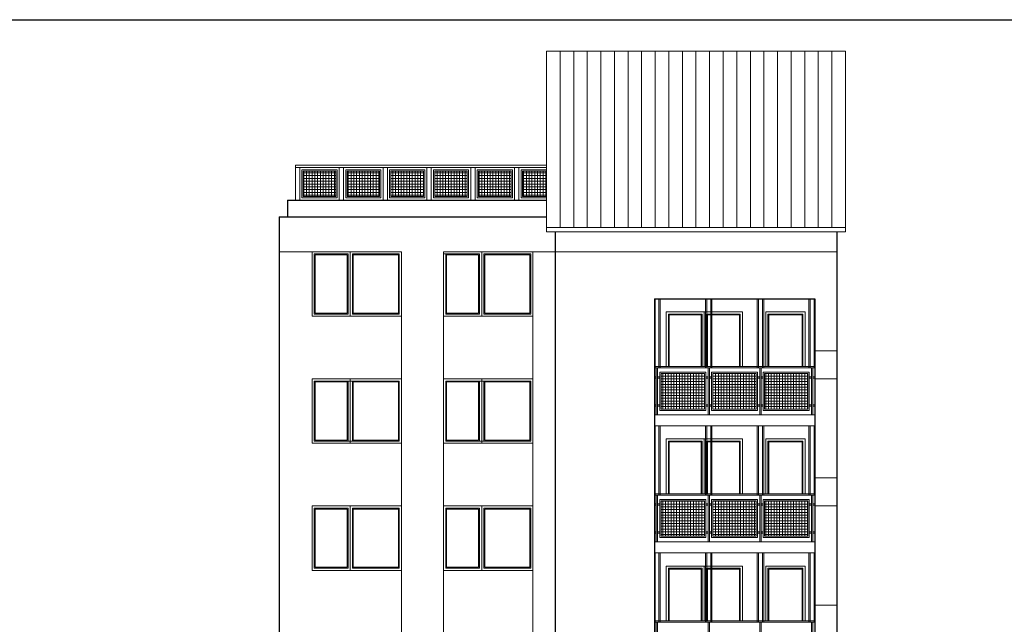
# Model space of a CAD drawing. Header units: millimetres. Extents: x -26513 to 76799, y 0 to 112149.
# Tile 62 of 98: x 21863 to 24109, y 107180 to 108560. Entities that reach past the tile are written whole.
import ezdxf

# ---------------------------------------------------------------- set-up
doc = ezdxf.new("R2010")
doc.units = ezdxf.units.MM
doc.header["$LTSCALE"] = 2
for name, color, linetype, lineweight in [('hacz  do wyłaczenia', 161, 'Continuous', 5), ('stolarka', 6, 'Continuous', 9), ('widok', 3, 'Continuous', 13)]:
    doc.layers.add(name, color=color, linetype=linetype, lineweight=lineweight)
doc.layers.add('istn.śiany', color=2, linetype='Continuous')

msp = doc.modelspace()

# ---------------------------------------------------------------- hatches: boundary and pattern name
at = {"layer": 'hacz  do wyłaczenia', "linetype": 'Continuous'}
h = msp.add_hatch(dxfattribs=at)
h.set_pattern_fill('NET', color=256, scale=2, style=0)
h.paths.add_polyline_path([(22509.8, 108214.3), (22509.8, 108156.3), (22583.8, 108156.3), (22583.8, 108214.3)])
h = msp.add_hatch(dxfattribs=at)
h.set_pattern_fill('NET', color=256, scale=2, style=0)
h.paths.add_polyline_path([(22609.8, 108214.3), (22609.8, 108156.3), (22683.8, 108156.3), (22683.8, 108214.3)])
h = msp.add_hatch(dxfattribs=at)
h.set_pattern_fill('NET', color=256, scale=2, style=0)
h.paths.add_polyline_path([(22709.8, 108214.3), (22709.8, 108156.3), (22783.8, 108156.3), (22783.8, 108214.3)])
h = msp.add_hatch(dxfattribs=at)
h.set_pattern_fill('NET', color=256, scale=2, style=0)
h.paths.add_polyline_path([(22809.8, 108214.3), (22809.8, 108156.3), (22883.8, 108156.3), (22883.8, 108214.3)])
h = msp.add_hatch(dxfattribs=at)
h.set_pattern_fill('NET', color=256, scale=2, style=0)
h.paths.add_polyline_path([(22909.8, 108214.3), (22909.8, 108156.3), (22983.8, 108156.3), (22983.8, 108214.3)])
h = msp.add_hatch(dxfattribs=at)
h.set_pattern_fill('NET', color=256, scale=2, style=0)
h.paths.add_polyline_path([(23064.8, 108214.3), (23009.8, 108214.3), (23009.8, 108156.3), (23064.8, 108156.3)])
h = msp.add_hatch(dxfattribs=at)
h.set_pattern_fill('NET', color=256, scale=2, style=0)
h.paths.add_polyline_path([(23326.3, 107752.3), (23326.3, 107671.3), (23425.3, 107671.3), (23425.3, 107752.3)])
h = msp.add_hatch(dxfattribs=at)
h.set_pattern_fill('NET', color=256, scale=2, style=0)
h.paths.add_polyline_path([(23543.3, 107752.3), (23444.3, 107752.3), (23444.3, 107671.3), (23543.3, 107671.3)])
h = msp.add_hatch(dxfattribs=at)
h.set_pattern_fill('NET', color=256, scale=2, style=0)
h.paths.add_polyline_path([(23661.3, 107752.3), (23562.3, 107752.3), (23562.3, 107671.3), (23661.3, 107671.3)])
h = msp.add_hatch(dxfattribs=at)
h.set_pattern_fill('NET', color=256, scale=2, style=0)
h.paths.add_polyline_path([(23326.3, 107462.3), (23326.3, 107381.3), (23425.3, 107381.3), (23425.3, 107462.3)])
h = msp.add_hatch(dxfattribs=at)
h.set_pattern_fill('NET', color=256, scale=2, style=0)
h.paths.add_polyline_path([(23543.3, 107462.3), (23444.3, 107462.3), (23444.3, 107381.3), (23543.3, 107381.3)])
h = msp.add_hatch(dxfattribs=at)
h.set_pattern_fill('NET', color=256, scale=2, style=0)
h.paths.add_polyline_path([(23661.3, 107462.3), (23562.3, 107462.3), (23562.3, 107381.3), (23661.3, 107381.3)])

# ---------------------------------------------------------------- linework, layer by layer
msp.add_lwpolyline([(19624.9, 108559.9), (25924.9, 108559.9), (25924.9, 105599.9), (19624.9, 105599.9)], close=True)
at = {"layer": 'hacz  do wyłaczenia'}
for p, q in [((23095.8, 108488.3), (23095.8, 108085.8)), ((23126.8, 108488.3), (23126.8, 108085.8)), ((23157.8, 108488.3), (23157.8, 108085.8)), ((23188.8, 108488.3), (23188.8, 108085.8)), ((23219.8, 108488.3), (23219.8, 108085.8)), ((23250.8, 108488.3), (23250.8, 108085.8)), ((23281.8, 108488.3), (23281.8, 108085.8)), ((23312.8, 108488.3), (23312.8, 108085.8)), ((23343.8, 108488.3), (23343.8, 108085.8)), ((23374.8, 108488.3), (23374.8, 108085.8)), ((23405.8, 108488.3), (23405.8, 108085.8)), ((23436.8, 108488.3), (23436.8, 108085.8)), ((23467.8, 108488.3), (23467.8, 108085.8)), ((23498.8, 108488.3), (23498.8, 108085.8)), ((23529.8, 108488.3), (23529.8, 108085.8)), ((23560.8, 108488.3), (23560.8, 108085.8)), ((23591.8, 108488.3), (23591.8, 108085.8)), ((23622.8, 108488.3), (23622.8, 108085.8)), ((23653.8, 108488.3), (23653.8, 108085.8)), ((23684.8, 108488.3), (23684.8, 108085.8)), ((23715.8, 108488.3), (23715.8, 108085.8))]:
    msp.add_line(p, q, dxfattribs=at)
at = {"layer": 'istn.śiany'}
for p, q in [((22473.8, 108148.3), (22473.8, 108110.3)), ((22473.8, 108148.3), (23064.8, 108148.3)), ((22454.8, 108110.3), (23064.8, 108110.3)), ((22454.8, 108110.3), (22454.8, 105953.3)), ((23084.8, 108075.8), (23084.8, 105953.3)), ((23726.8, 108075.8), (23726.8, 106061.6)), ((23310.8, 107923.3), (23676.8, 107923.3)), ((23310.8, 107923.3), (23310.8, 105953.3)), ((23676.8, 107923.3), (23676.8, 106058.5))]:
    msp.add_line(p, q, dxfattribs=at)
at = {"layer": 'stolarka'}
for p, q in [((23064.8, 108488.3), (23746.8, 108488.3)), ((23064.8, 108488.3), (23064.8, 108075.8)), ((23746.8, 108488.3), (23746.8, 108075.8)), ((23746.8, 108488.3), (23746.8, 108085.8)), ((23064.8, 108085.8), (23746.8, 108085.8)), ((23064.8, 108075.8), (23746.8, 108075.8)), ((22529.8, 108030.3), (22454.8, 108030.3)), ((22529.8, 108030.3), (22733.8, 108030.3)), ((22529.8, 108030.3), (22529.8, 107883.3)), ((22534.8, 108025.3), (22534.8, 107888.3)), ((22534.8, 108025.3), (22611.8, 108025.3)), ((22536.8, 108023.3), (22609.8, 108023.3)), ((22536.8, 108023.3), (22536.8, 107890.3)), ((22609.8, 108023.3), (22609.8, 107890.3)), ((22611.8, 108025.3), (22611.8, 107888.3)), ((22616.8, 108030.3), (22616.8, 107883.3)), ((22621.8, 108025.3), (22728.8, 108025.3)), ((22621.8, 108025.3), (22621.8, 107888.3)), ((22623.8, 108023.3), (22726.8, 108023.3)), ((22623.8, 108023.3), (22623.8, 107890.3)), ((22726.8, 108023.3), (22726.8, 107890.3)), ((22728.8, 108025.3), (22728.8, 107888.3)), ((22733.8, 108030.3), (22733.8, 107883.3)), ((22829.8, 108030.3), (22829.8, 107883.3)), ((22829.8, 108030.3), (23033.8, 108030.3)), ((22829.8, 108025.3), (22911.8, 108025.3)), ((22834.8, 108025.3), (22834.8, 107888.3)), ((22836.8, 108023.3), (22909.8, 108023.3)), ((22836.8, 108023.3), (22836.8, 107890.3)), ((22909.8, 108023.3), (22909.8, 107890.3)), ((22911.8, 108025.3), (22911.8, 107888.3)), ((22916.8, 108030.3), (22916.8, 107883.3)), ((22921.8, 108025.3), (23028.8, 108025.3)), ((22921.8, 108025.3), (22921.8, 107888.3)), ((22923.8, 108023.3), (23026.8, 108023.3)), ((22923.8, 108023.3), (22923.8, 107890.3)), ((23026.8, 108023.3), (23026.8, 107890.3)), ((23028.8, 108025.3), (23028.8, 107888.3)), ((23033.8, 108030.3), (23033.8, 106433.3)), ((23033.8, 108030.3), (23084.8, 108030.3)), ((23084.8, 108030.3), (23726.8, 108030.3)), ((22529.8, 107883.3), (22733.8, 107883.3)), ((22534.8, 107888.3), (22611.8, 107888.3)), ((22536.8, 107890.3), (22609.8, 107890.3)), ((22621.8, 107888.3), (22728.8, 107888.3)), ((22623.8, 107890.3), (22726.8, 107890.3)), ((22733.8, 107883.3), (22733.8, 107740.3)), ((22829.8, 107883.3), (22829.8, 107740.3)), ((22829.8, 107883.3), (23033.8, 107883.3)), ((22834.8, 107888.3), (22911.8, 107888.3)), ((22836.8, 107890.3), (22909.8, 107890.3)), ((22921.8, 107888.3), (23028.8, 107888.3)), ((22923.8, 107890.3), (23026.8, 107890.3)), ((23337.8, 107893.3), (23511.8, 107893.3)), ((23337.8, 107893.3), (23337.8, 107768.3)), ((23342.8, 107888.3), (23342.8, 107768.3)), ((23342.8, 107888.3), (23419.8, 107888.3)), ((23344.8, 107886.3), (23344.8, 107768.3)), ((23344.8, 107886.3), (23417.8, 107886.3)), ((23417.8, 107886.3), (23417.8, 107768.3)), ((23419.8, 107888.3), (23419.8, 107768.3)), ((23424.8, 107893.3), (23424.8, 107768.3)), ((23429.8, 107888.3), (23506.8, 107888.3)), ((23429.8, 107888.3), (23429.8, 107768.3)), ((23431.8, 107886.3), (23504.8, 107886.3)), ((23431.8, 107886.3), (23431.8, 107768.3)), ((23504.8, 107886.3), (23504.8, 107768.3)), ((23506.8, 107888.3), (23506.8, 107768.3)), ((23511.8, 107893.3), (23511.8, 107768.3)), ((23564.8, 107893.3), (23654.8, 107893.3)), ((23564.8, 107893.3), (23564.8, 107768.3)), ((23569.8, 107888.3), (23569.8, 107768.3)), ((23569.8, 107888.3), (23649.8, 107888.3)), ((23571.8, 107886.3), (23571.8, 107768.3)), ((23571.8, 107886.3), (23647.8, 107886.3)), ((23647.8, 107886.3), (23647.8, 107768.3)), ((23649.8, 107888.3), (23649.8, 107768.3)), ((23654.8, 107893.3), (23654.8, 107768.3)), ((23676.8, 107804.3), (23726.8, 107804.3)), ((23310.8, 107768.3), (23676.8, 107768.3)), ((22529.8, 107740.3), (22733.8, 107740.3)), ((22529.8, 107740.3), (22529.8, 107593.3)), ((22529.8, 107740.3), (22529.8, 107593.3)), ((22534.8, 107735.3), (22534.8, 107598.3)), ((22534.8, 107735.3), (22728.8, 107735.3)), ((22536.8, 107733.3), (22609.8, 107733.3)), ((22536.8, 107733.3), (22536.8, 107600.3)), ((22609.8, 107733.3), (22609.8, 107600.3)), ((22611.8, 107735.3), (22611.8, 107598.3)), ((22616.8, 107740.3), (22616.8, 107593.3)), ((22621.8, 107735.3), (22621.8, 107598.3)), ((22623.8, 107733.3), (22726.8, 107733.3)), ((22623.8, 107733.3), (22623.8, 107600.3)), ((22726.8, 107733.3), (22726.8, 107600.3)), ((22728.8, 107735.3), (22728.8, 107598.3)), ((22733.8, 107740.3), (22733.8, 107450.3)), ((22733.8, 107740.3), (22733.8, 107593.3)), ((22829.8, 107740.3), (22829.8, 107450.3)), ((22829.8, 107740.3), (22829.8, 107593.3)), ((22829.8, 107740.3), (23033.8, 107740.3)), ((22834.8, 107735.3), (23028.8, 107735.3)), ((22834.8, 107735.3), (22834.8, 107598.3)), ((22836.8, 107733.3), (22836.8, 107600.3)), ((22836.8, 107733.3), (22909.8, 107733.3)), ((22909.8, 107733.3), (22909.8, 107600.3)), ((22911.8, 107735.3), (22911.8, 107598.3)), ((22916.8, 107740.3), (22916.8, 107593.3)), ((22921.8, 107735.3), (22921.8, 107598.3)), ((22923.8, 107733.3), (23026.8, 107733.3)), ((22923.8, 107733.3), (22923.8, 107600.3)), ((23026.8, 107733.3), (23026.8, 107600.3)), ((23028.8, 107735.3), (23028.8, 107598.3)), ((23033.8, 107740.3), (23033.8, 107593.3)), ((23676.8, 107740.3), (23726.8, 107740.3)), ((23310.8, 107658.3), (23676.8, 107658.3)), ((23310.8, 107633.3), (23676.8, 107633.3)), ((22529.8, 107593.3), (22733.8, 107593.3)), ((22534.8, 107598.3), (22728.8, 107598.3)), ((22536.8, 107600.3), (22609.8, 107600.3)), ((22623.8, 107600.3), (22726.8, 107600.3)), ((22829.8, 107593.3), (23033.8, 107593.3)), ((22834.8, 107598.3), (23028.8, 107598.3)), ((22836.8, 107600.3), (22909.8, 107600.3)), ((22923.8, 107600.3), (23026.8, 107600.3)), ((23337.8, 107603.3), (23511.8, 107603.3)), ((23337.8, 107603.3), (23337.8, 107478.3)), ((23342.8, 107598.3), (23342.8, 107478.3)), ((23342.8, 107598.3), (23419.8, 107598.3)), ((23344.8, 107596.3), (23344.8, 107478.3)), ((23344.8, 107596.3), (23417.8, 107596.3)), ((23417.8, 107596.3), (23417.8, 107478.3)), ((23419.8, 107598.3), (23419.8, 107478.3)), ((23424.8, 107603.3), (23424.8, 107478.3)), ((23429.8, 107598.3), (23506.8, 107598.3)), ((23429.8, 107598.3), (23429.8, 107478.3)), ((23431.8, 107596.3), (23504.8, 107596.3)), ((23431.8, 107596.3), (23431.8, 107478.3)), ((23504.8, 107596.3), (23504.8, 107478.3)), ((23506.8, 107598.3), (23506.8, 107478.3)), ((23511.8, 107603.3), (23511.8, 107478.3)), ((23564.8, 107603.3), (23654.8, 107603.3)), ((23564.8, 107603.3), (23564.8, 107478.3)), ((23569.8, 107598.3), (23569.8, 107478.3)), ((23569.8, 107598.3), (23649.8, 107598.3)), ((23571.8, 107596.3), (23571.8, 107478.3)), ((23571.8, 107596.3), (23647.8, 107596.3)), ((23647.8, 107596.3), (23647.8, 107478.3)), ((23649.8, 107598.3), (23649.8, 107478.3)), ((23654.8, 107603.3), (23654.8, 107478.3)), ((23676.8, 107514.3), (23726.8, 107514.3)), ((22529.8, 107450.3), (22733.8, 107450.3)), ((22529.8, 107450.3), (22529.8, 107303.3)), ((22529.8, 107450.3), (22529.8, 107303.3)), ((22534.8, 107445.3), (22534.8, 107308.3)), ((22534.8, 107445.3), (22611.8, 107445.3)), ((22536.8, 107443.3), (22609.8, 107443.3)), ((22536.8, 107443.3), (22536.8, 107310.3)), ((22609.8, 107443.3), (22609.8, 107310.3)), ((22611.8, 107445.3), (22611.8, 107308.3)), ((22616.8, 107450.3), (22616.8, 107303.3)), ((22621.8, 107445.3), (22728.8, 107445.3)), ((22621.8, 107445.3), (22621.8, 107308.3)), ((22623.8, 107443.3), (22726.8, 107443.3)), ((22623.8, 107443.3), (22623.8, 107310.3)), ((22726.8, 107443.3), (22726.8, 107310.3)), ((22728.8, 107445.3), (22728.8, 107308.3)), ((22733.8, 107450.3), (22733.8, 107160.3)), ((22733.8, 107450.3), (22733.8, 107303.3)), ((22829.8, 107450.3), (22829.8, 107160.3)), ((22829.8, 107450.3), (22829.8, 107303.3)), ((22829.8, 107450.3), (23033.8, 107450.3)), ((22834.8, 107445.3), (22911.8, 107445.3)), ((22834.8, 107445.3), (22834.8, 107308.3)), ((22836.8, 107443.3), (22836.8, 107310.3)), ((22836.8, 107443.3), (22909.8, 107443.3)), ((22909.8, 107443.3), (22909.8, 107310.3)), ((22911.8, 107445.3), (22911.8, 107308.3)), ((22916.8, 107450.3), (22916.8, 107303.3)), ((22921.8, 107445.3), (23028.8, 107445.3)), ((22921.8, 107445.3), (22921.8, 107308.3)), ((22923.8, 107443.3), (23026.8, 107443.3)), ((22923.8, 107443.3), (22923.8, 107310.3)), ((23026.8, 107443.3), (23026.8, 107310.3)), ((23028.8, 107445.3), (23028.8, 107308.3)), ((23033.8, 107450.3), (23033.8, 107303.3)), ((23676.8, 107450.3), (23726.8, 107450.3)), ((23310.8, 107368.3), (23676.8, 107368.3)), ((23310.8, 107343.3), (23676.8, 107343.3)), ((22529.8, 107303.3), (22733.8, 107303.3)), ((22534.8, 107308.3), (22611.8, 107308.3)), ((22536.8, 107310.3), (22609.8, 107310.3)), ((22621.8, 107308.3), (22728.8, 107308.3)), ((22623.8, 107310.3), (22726.8, 107310.3)), ((22829.8, 107303.3), (23033.8, 107303.3)), ((22834.8, 107308.3), (22911.8, 107308.3)), ((22836.8, 107310.3), (22909.8, 107310.3)), ((22921.8, 107308.3), (23028.8, 107308.3)), ((22923.8, 107310.3), (23026.8, 107310.3)), ((23337.8, 107313.3), (23511.8, 107313.3)), ((23337.8, 107313.3), (23337.8, 107188.3)), ((23342.8, 107308.3), (23342.8, 107188.3)), ((23342.8, 107308.3), (23419.8, 107308.3)), ((23344.8, 107306.3), (23344.8, 107188.3)), ((23344.8, 107306.3), (23417.8, 107306.3)), ((23417.8, 107306.3), (23417.8, 107188.3)), ((23419.8, 107308.3), (23419.8, 107188.3)), ((23424.8, 107313.3), (23424.8, 107188.3)), ((23429.8, 107308.3), (23506.8, 107308.3)), ((23429.8, 107308.3), (23429.8, 107188.3)), ((23431.8, 107306.3), (23504.8, 107306.3)), ((23431.8, 107306.3), (23431.8, 107188.3)), ((23504.8, 107306.3), (23504.8, 107188.3)), ((23506.8, 107308.3), (23506.8, 107188.3)), ((23511.8, 107313.3), (23511.8, 107188.3)), ((23564.8, 107313.3), (23654.8, 107313.3)), ((23564.8, 107313.3), (23564.8, 107188.3)), ((23569.8, 107308.3), (23569.8, 107188.3)), ((23569.8, 107308.3), (23649.8, 107308.3)), ((23571.8, 107306.3), (23571.8, 107188.3)), ((23571.8, 107306.3), (23647.8, 107306.3)), ((23647.8, 107306.3), (23647.8, 107188.3)), ((23649.8, 107308.3), (23649.8, 107188.3)), ((23654.8, 107313.3), (23654.8, 107188.3)), ((23676.8, 107224.3), (23726.8, 107224.3))]:
    msp.add_line(p, q, dxfattribs=at)
at = {"layer": 'widok'}
for p, q in [((22491.8, 108228.3), (22491.8, 108148.3)), ((22491.8, 108228.3), (23064.8, 108228.3)), ((22491.8, 108222.3), (23064.8, 108222.3)), ((22501.8, 108222.3), (22501.8, 108148.3)), ((22591.8, 108222.3), (22591.8, 108148.3)), ((22601.8, 108222.3), (22601.8, 108148.3)), ((22691.8, 108222.3), (22691.8, 108148.3)), ((22701.8, 108222.3), (22701.8, 108148.3)), ((22791.8, 108222.3), (22791.8, 108148.3)), ((22801.8, 108222.3), (22801.8, 108148.3)), ((22891.8, 108222.3), (22891.8, 108148.3)), ((22901.8, 108222.3), (22901.8, 108148.3)), ((22991.8, 108222.3), (22991.8, 108148.3)), ((23001.8, 108222.3), (23001.8, 108148.3)), ((22506.8, 108217.3), (22586.8, 108217.3)), ((22506.8, 108217.3), (22506.8, 108153.3)), ((22509.8, 108214.3), (22509.8, 108156.3)), ((22509.8, 108214.3), (22583.8, 108214.3)), ((22583.8, 108214.3), (22583.8, 108156.3)), ((22586.8, 108217.3), (22586.8, 108153.3)), ((22606.8, 108217.3), (22606.8, 108153.3)), ((22606.8, 108217.3), (22686.8, 108217.3)), ((22606.8, 108217.3), (22686.8, 108217.3)), ((22606.8, 108217.3), (22606.8, 108153.3)), ((22609.8, 108214.3), (22609.8, 108156.3)), ((22609.8, 108214.3), (22683.8, 108214.3)), ((22683.8, 108214.3), (22683.8, 108156.3)), ((22686.8, 108217.3), (22686.8, 108153.3)), ((22686.8, 108217.3), (22686.8, 108153.3)), ((22706.8, 108217.3), (22706.8, 108153.3)), ((22706.8, 108217.3), (22786.8, 108217.3)), ((22706.8, 108217.3), (22786.8, 108217.3)), ((22706.8, 108217.3), (22706.8, 108153.3)), ((22709.8, 108214.3), (22709.8, 108156.3)), ((22709.8, 108214.3), (22783.8, 108214.3)), ((22783.8, 108214.3), (22783.8, 108156.3)), ((22786.8, 108217.3), (22786.8, 108153.3)), ((22786.8, 108217.3), (22786.8, 108153.3)), ((22806.8, 108217.3), (22806.8, 108153.3)), ((22806.8, 108217.3), (22886.8, 108217.3)), ((22806.8, 108217.3), (22886.8, 108217.3)), ((22806.8, 108217.3), (22806.8, 108153.3)), ((22809.8, 108214.3), (22809.8, 108156.3)), ((22809.8, 108214.3), (22883.8, 108214.3)), ((22883.8, 108214.3), (22883.8, 108156.3)), ((22886.8, 108217.3), (22886.8, 108153.3)), ((22886.8, 108217.3), (22886.8, 108153.3)), ((22906.8, 108217.3), (22906.8, 108153.3)), ((22906.8, 108217.3), (22986.8, 108217.3)), ((22906.8, 108217.3), (22986.8, 108217.3)), ((22906.8, 108217.3), (22906.8, 108153.3)), ((22909.8, 108214.3), (22909.8, 108156.3)), ((22909.8, 108214.3), (22983.8, 108214.3)), ((22983.8, 108214.3), (22983.8, 108156.3)), ((22986.8, 108217.3), (22986.8, 108153.3)), ((22986.8, 108217.3), (22986.8, 108153.3)), ((23006.8, 108217.3), (23006.8, 108153.3)), ((23006.8, 108217.3), (23064.8, 108217.3)), ((23006.8, 108217.3), (23064.8, 108217.3)), ((23006.8, 108217.3), (23006.8, 108153.3)), ((23009.8, 108214.3), (23009.8, 108156.3)), ((23009.8, 108214.3), (23064.8, 108214.3)), ((22506.8, 108153.3), (22586.8, 108153.3)), ((22509.8, 108156.3), (22583.8, 108156.3)), ((22606.8, 108153.3), (22686.8, 108153.3)), ((22606.8, 108153.3), (22686.8, 108153.3)), ((22609.8, 108156.3), (22683.8, 108156.3)), ((22706.8, 108153.3), (22786.8, 108153.3)), ((22706.8, 108153.3), (22786.8, 108153.3)), ((22709.8, 108156.3), (22783.8, 108156.3)), ((22806.8, 108153.3), (22886.8, 108153.3)), ((22806.8, 108153.3), (22886.8, 108153.3)), ((22809.8, 108156.3), (22883.8, 108156.3)), ((22906.8, 108153.3), (22986.8, 108153.3)), ((22906.8, 108153.3), (22986.8, 108153.3)), ((22909.8, 108156.3), (22983.8, 108156.3)), ((23006.8, 108153.3), (23064.8, 108153.3)), ((23006.8, 108153.3), (23064.8, 108153.3)), ((23009.8, 108156.3), (23064.8, 108156.3)), ((23312.3, 107765.3), (23312.3, 107923.3)), ((23321.3, 107765.3), (23321.3, 107923.3)), ((23324.3, 107765.3), (23324.3, 107923.3)), ((23427.3, 107765.3), (23427.3, 107923.3)), ((23430.3, 107765.3), (23430.3, 107923.3)), ((23439.3, 107765.3), (23439.3, 107923.3)), ((23442.3, 107765.3), (23442.3, 107923.3)), ((23545.3, 107765.3), (23545.3, 107923.3)), ((23548.3, 107765.3), (23548.3, 107923.3)), ((23557.3, 107765.3), (23557.3, 107923.3)), ((23560.3, 107765.3), (23560.3, 107923.3)), ((23663.3, 107765.3), (23663.3, 107923.3)), ((23666.3, 107765.3), (23666.3, 107923.3)), ((23675.3, 107765.3), (23675.3, 107923.3)), ((23310.8, 107768.3), (23676.8, 107768.3)), ((23310.8, 107765.3), (23676.8, 107765.3)), ((23315.3, 107765.3), (23315.3, 107658.3)), ((23318.3, 107765.3), (23318.3, 107658.3)), ((23323.3, 107755.3), (23428.3, 107755.3)), ((23323.3, 107755.3), (23323.3, 107668.3)), ((23326.3, 107752.3), (23425.3, 107752.3)), ((23326.3, 107752.3), (23326.3, 107671.3)), ((23425.3, 107752.3), (23425.3, 107671.3)), ((23428.3, 107755.3), (23428.3, 107668.3)), ((23433.3, 107765.3), (23433.3, 107658.3)), ((23436.3, 107765.3), (23436.3, 107658.3)), ((23441.3, 107755.3), (23441.3, 107668.3)), ((23441.3, 107755.3), (23546.3, 107755.3)), ((23444.3, 107752.3), (23444.3, 107671.3)), ((23444.3, 107752.3), (23543.3, 107752.3)), ((23543.3, 107752.3), (23543.3, 107671.3)), ((23546.3, 107755.3), (23546.3, 107668.3)), ((23551.3, 107765.3), (23551.3, 107658.3)), ((23554.3, 107765.3), (23554.3, 107658.3)), ((23559.3, 107755.3), (23559.3, 107668.3)), ((23559.3, 107755.3), (23664.3, 107755.3)), ((23562.3, 107752.3), (23562.3, 107671.3)), ((23562.3, 107752.3), (23661.3, 107752.3)), ((23661.3, 107752.3), (23661.3, 107671.3)), ((23664.3, 107755.3), (23664.3, 107668.3)), ((23669.3, 107765.3), (23669.3, 107658.3)), ((23672.3, 107765.3), (23672.3, 107658.3)), ((23310.8, 107745.3), (23315.3, 107745.3)), ((23310.8, 107742.3), (23315.3, 107742.3)), ((23318.3, 107745.3), (23323.3, 107745.3)), ((23318.3, 107742.3), (23323.3, 107742.3)), ((23428.3, 107745.3), (23433.3, 107745.3)), ((23428.3, 107742.3), (23433.3, 107742.3)), ((23436.3, 107745.3), (23441.3, 107745.3)), ((23436.3, 107742.3), (23441.3, 107742.3)), ((23546.3, 107745.3), (23551.3, 107745.3)), ((23546.3, 107742.3), (23551.3, 107742.3)), ((23554.3, 107745.3), (23559.3, 107745.3)), ((23554.3, 107742.3), (23559.3, 107742.3)), ((23664.3, 107745.3), (23669.3, 107745.3)), ((23664.3, 107742.3), (23669.3, 107742.3)), ((23672.3, 107745.3), (23676.8, 107745.3)), ((23672.3, 107742.3), (23676.8, 107742.3)), ((23310.8, 107681.2), (23315.3, 107681.2)), ((23318.3, 107681.2), (23323.3, 107681.2)), ((23428.3, 107681.2), (23433.3, 107681.2)), ((23436.3, 107681.2), (23441.3, 107681.2)), ((23546.3, 107681.2), (23551.3, 107681.2)), ((23554.3, 107681.2), (23559.3, 107681.2)), ((23664.3, 107681.2), (23669.3, 107681.2)), ((23672.3, 107681.2), (23676.8, 107681.2)), ((23310.8, 107678.2), (23315.3, 107678.2)), ((23318.3, 107658.3), (23310.8, 107658.3)), ((23318.3, 107678.2), (23323.3, 107678.2)), ((23323.3, 107668.3), (23428.3, 107668.3)), ((23326.3, 107671.3), (23425.3, 107671.3)), ((23428.3, 107678.2), (23433.3, 107678.2)), ((23436.3, 107678.2), (23441.3, 107678.2)), ((23441.3, 107668.3), (23546.3, 107668.3)), ((23444.3, 107671.3), (23543.3, 107671.3)), ((23546.3, 107678.2), (23551.3, 107678.2)), ((23554.3, 107678.2), (23559.3, 107678.2)), ((23559.3, 107668.3), (23664.3, 107668.3)), ((23562.3, 107671.3), (23661.3, 107671.3)), ((23664.3, 107678.2), (23669.3, 107678.2)), ((23672.3, 107678.2), (23676.8, 107678.2)), ((23312.3, 107475.3), (23312.3, 107633.3)), ((23321.3, 107475.3), (23321.3, 107633.3)), ((23324.3, 107475.3), (23324.3, 107633.3)), ((23427.3, 107475.3), (23427.3, 107633.3)), ((23430.3, 107475.3), (23430.3, 107633.3)), ((23439.3, 107475.3), (23439.3, 107633.3)), ((23442.3, 107475.3), (23442.3, 107633.3)), ((23545.3, 107475.3), (23545.3, 107633.3)), ((23548.3, 107475.3), (23548.3, 107633.3)), ((23557.3, 107475.3), (23557.3, 107633.3)), ((23560.3, 107475.3), (23560.3, 107633.3)), ((23663.3, 107475.3), (23663.3, 107633.3)), ((23666.3, 107475.3), (23666.3, 107633.3)), ((23675.3, 107475.3), (23675.3, 107633.3)), ((23310.8, 107478.3), (23676.8, 107478.3)), ((23310.8, 107475.3), (23676.8, 107475.3)), ((23310.8, 107455.3), (23315.3, 107455.3)), ((23315.3, 107475.3), (23315.3, 107368.3)), ((23318.3, 107475.3), (23318.3, 107368.3)), ((23318.3, 107455.3), (23323.3, 107455.3)), ((23323.3, 107465.3), (23323.3, 107378.3)), ((23323.3, 107465.3), (23428.3, 107465.3)), ((23326.3, 107462.3), (23326.3, 107381.3)), ((23326.3, 107462.3), (23425.3, 107462.3)), ((23425.3, 107462.3), (23425.3, 107381.3)), ((23428.3, 107465.3), (23428.3, 107378.3)), ((23428.3, 107455.3), (23433.3, 107455.3)), ((23433.3, 107475.3), (23433.3, 107368.3)), ((23436.3, 107475.3), (23436.3, 107368.3)), ((23436.3, 107455.3), (23441.3, 107455.3)), ((23441.3, 107465.3), (23546.3, 107465.3)), ((23441.3, 107465.3), (23441.3, 107378.3)), ((23444.3, 107462.3), (23543.3, 107462.3)), ((23444.3, 107462.3), (23444.3, 107381.3)), ((23543.3, 107462.3), (23543.3, 107381.3)), ((23546.3, 107465.3), (23546.3, 107378.3)), ((23546.3, 107455.3), (23551.3, 107455.3)), ((23551.3, 107475.3), (23551.3, 107368.3)), ((23554.3, 107475.3), (23554.3, 107368.3)), ((23554.3, 107455.3), (23559.3, 107455.3)), ((23559.3, 107465.3), (23664.3, 107465.3)), ((23559.3, 107465.3), (23559.3, 107378.3)), ((23562.3, 107462.3), (23661.3, 107462.3)), ((23562.3, 107462.3), (23562.3, 107381.3)), ((23661.3, 107462.3), (23661.3, 107381.3)), ((23664.3, 107465.3), (23664.3, 107378.3)), ((23664.3, 107455.3), (23669.3, 107455.3)), ((23669.3, 107475.3), (23669.3, 107368.3)), ((23672.3, 107475.3), (23672.3, 107368.3)), ((23672.3, 107455.3), (23676.8, 107455.3)), ((23310.8, 107452.3), (23315.3, 107452.3)), ((23318.3, 107452.3), (23323.3, 107452.3)), ((23428.3, 107452.3), (23433.3, 107452.3)), ((23436.3, 107452.3), (23441.3, 107452.3)), ((23546.3, 107452.3), (23551.3, 107452.3)), ((23554.3, 107452.3), (23559.3, 107452.3)), ((23664.3, 107452.3), (23669.3, 107452.3)), ((23672.3, 107452.3), (23676.8, 107452.3)), ((23310.8, 107391.2), (23315.3, 107391.2)), ((23310.8, 107388.2), (23315.3, 107388.2)), ((23318.3, 107391.2), (23323.3, 107391.2)), ((23318.3, 107388.2), (23323.3, 107388.2)), ((23428.3, 107391.2), (23433.3, 107391.2)), ((23428.3, 107388.2), (23433.3, 107388.2)), ((23436.3, 107391.2), (23441.3, 107391.2)), ((23436.3, 107388.2), (23441.3, 107388.2)), ((23546.3, 107391.2), (23551.3, 107391.2)), ((23546.3, 107388.2), (23551.3, 107388.2)), ((23554.3, 107391.2), (23559.3, 107391.2)), ((23554.3, 107388.2), (23559.3, 107388.2)), ((23664.3, 107391.2), (23669.3, 107391.2)), ((23664.3, 107388.2), (23669.3, 107388.2)), ((23672.3, 107391.2), (23676.8, 107391.2)), ((23672.3, 107388.2), (23676.8, 107388.2)), ((23323.3, 107378.3), (23428.3, 107378.3)), ((23326.3, 107381.3), (23425.3, 107381.3)), ((23441.3, 107378.3), (23546.3, 107378.3)), ((23444.3, 107381.3), (23543.3, 107381.3)), ((23559.3, 107378.3), (23664.3, 107378.3)), ((23562.3, 107381.3), (23661.3, 107381.3)), ((23312.3, 107185.3), (23312.3, 107343.3)), ((23321.3, 107185.3), (23321.3, 107343.3)), ((23324.3, 107185.3), (23324.3, 107343.3)), ((23427.3, 107185.3), (23427.3, 107343.3)), ((23430.3, 107185.3), (23430.3, 107343.3)), ((23439.3, 107185.3), (23439.3, 107343.3)), ((23442.3, 107185.3), (23442.3, 107343.3)), ((23545.3, 107185.3), (23545.3, 107343.3)), ((23548.3, 107185.3), (23548.3, 107343.3)), ((23557.3, 107185.3), (23557.3, 107343.3)), ((23560.3, 107185.3), (23560.3, 107343.3)), ((23663.3, 107185.3), (23663.3, 107343.3)), ((23666.3, 107185.3), (23666.3, 107343.3)), ((23675.3, 107185.3), (23675.3, 107343.3)), ((23310.8, 107188.3), (23676.8, 107188.3)), ((23310.8, 107185.3), (23676.8, 107185.3)), ((23315.3, 107185.3), (23315.3, 107078.3)), ((23318.3, 107185.3), (23318.3, 107078.3)), ((23433.3, 107185.3), (23433.3, 107078.3)), ((23436.3, 107185.3), (23436.3, 107078.3)), ((23551.3, 107185.3), (23551.3, 107078.3)), ((23554.3, 107185.3), (23554.3, 107078.3)), ((23669.3, 107185.3), (23669.3, 107078.3)), ((23672.3, 107185.3), (23672.3, 107078.3))]:
    msp.add_line(p, q, dxfattribs=at)

doc.saveas('drawing.dxf')
